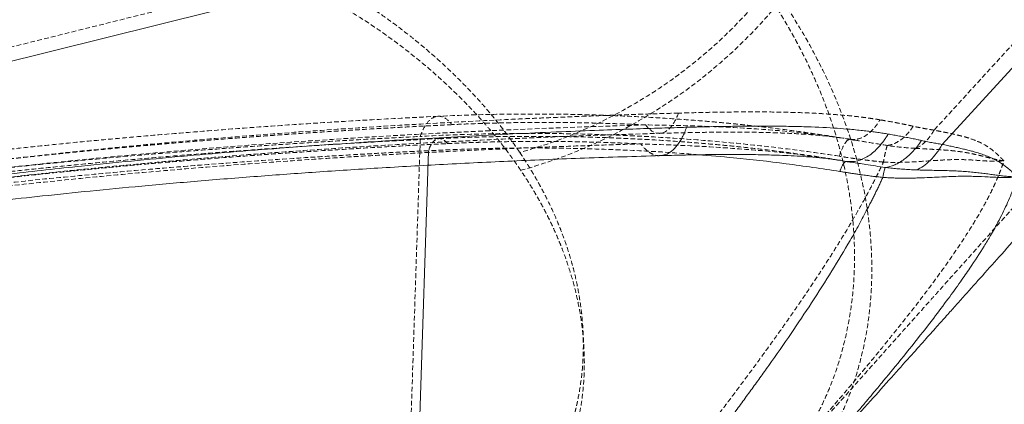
# Model space of a CAD drawing. Header units: millimetres. Extents: x -877 to 859, y -163 to 730.
# Tile 8 of 12: x 227 to 492, y 83 to 187. Entities that reach past the tile are written whole.
import ezdxf

# ---------------------------------------------------------------- set-up
doc = ezdxf.new("R2010")
doc.units = ezdxf.units.MM
doc.linetypes.add('SLD-Continue', pattern=[0])
doc.linetypes.add('SLD-Pointillée', pattern=[1.905, 1.27, -0.635])

msp = doc.modelspace()

# ---------------------------------------------------------------- linework, layer by layer
at = {"color": 7, "linetype": 'SLD-Pointillée', "lineweight": 0}
for p, q in [((-612.9, -29.39), (847.61, 334.21)), ((623.12, 320.91), (472.96, 156.86)), ((331.87, 63.82), (334.87, 155.17)), ((451.77, 154.17), (450.42, 154.4))]:
    msp.add_line(p, q, dxfattribs=at)
at = {"color": 7, "linetype": 'SLD-Continue', "lineweight": 15}
for p, q in [((-610.7, -32.65), (849.81, 330.95)), ((449.41, 148.48), (447.76, 148.72)), ((450.82, 148.25), (449.41, 148.48))]:
    msp.add_line(p, q, dxfattribs=at)
at = {"color": 8, "linetype": 'SLD-Continue', "lineweight": 15}
for p, q in [((625.31, 317.09), (475.16, 153.04)), ((334.06, 60), (337.07, 151.34))]:
    msp.add_line(p, q, dxfattribs=at)
at = {"color": 7, "linetype": 'SLD-Pointillée', "lineweight": 0}
for points, knots in [([(432.69, 67.19), (434.4, 69.1), (438.5, 73.69), (444.73, 80.66), (451.14, 87.83), (456.8, 94.17), (461.64, 99.59), (465.7, 104.13), (469, 107.82), (471.76, 110.91), (474.25, 113.69), (477.45, 117.27), (481.6, 121.91), (486.81, 127.74), (492.45, 134.05), (498.52, 140.83), (509.13, 152.69), (524.02, 169.34), (542.98, 190.52), (561.24, 210.92), (578.71, 230.43), (595.29, 248.93), (611.19, 266.68), (622.8, 279.63), (630.32, 288.01), (634.11, 292.24), (638.22, 296.81), (642.84, 301.97), (648.07, 307.8), (653.91, 314.3), (660.6, 321.75), (668.18, 330.21), (676.71, 339.7), (685.98, 350.02), (694.95, 360), (700.83, 366.54), (703.37, 369.37)], [0, 0, 0, 0, 0.019011, 0.045481, 0.069196, 0.090159, 0.108372, 0.123027, 0.13524, 0.145011, 0.153683, 0.162859, 0.180505, 0.199768, 0.220646, 0.24314, 0.267075, 0.338323, 0.40842, 0.477222, 0.540748, 0.602009, 0.66085, 0.716934, 0.730599, 0.744112, 0.758959, 0.776035, 0.795342, 0.816884, 0.840662, 0.869403, 0.900859, 0.935033, 0.971934, 1, 1, 1, 1]), ([(265.99, 215.14), (266.33, 215.05), (267.01, 214.86), (268.03, 214.58), (269.05, 214.29), (270.06, 213.99), (271.07, 213.69), (272.07, 213.39), (273.07, 213.07), (274.07, 212.76), (275.06, 212.44), (276.05, 212.11), (277.03, 211.78), (278.01, 211.45), (278.98, 211.11), (279.95, 210.77), (280.91, 210.42), (281.86, 210.07), (282.81, 209.72), (283.76, 209.36), (284.7, 209), (285.64, 208.63), (286.57, 208.26), (287.49, 207.89), (288.41, 207.51), (289.33, 207.13), (290.24, 206.75), (291.15, 206.37), (292.05, 205.98), (292.95, 205.58), (293.84, 205.19), (294.73, 204.79), (295.61, 204.38), (296.49, 203.98), (297.36, 203.57), (298.23, 203.15), (299.1, 202.74), (299.96, 202.32), (300.82, 201.89), (301.67, 201.47), (302.52, 201.04), (303.36, 200.61), (304.2, 200.17), (305.04, 199.73), (305.87, 199.29), (306.7, 198.85), (307.52, 198.4), (308.34, 197.95), (309.15, 197.49), (309.96, 197.04), (310.77, 196.58), (311.57, 196.11), (312.37, 195.65), (313.16, 195.18), (313.95, 194.71), (314.73, 194.23), (315.51, 193.75), (316.29, 193.27), (317.07, 192.79), (317.83, 192.3), (318.6, 191.81), (319.36, 191.32), (320.11, 190.82), (320.86, 190.33), (321.61, 189.83), (322.35, 189.33), (323.08, 188.82), (324.35, 187.94), (326.57, 186.38), (329.49, 184.21), (332.48, 181.88), (336.08, 178.95), (340.36, 175.23), (344.13, 171.64), (347.24, 168.51), (349.6, 166.02), (352.01, 163.32), (353.75, 161.28), (355.01, 159.74), (356.01, 158.5), (356.99, 157.25), (357.95, 155.99), (358.89, 154.73), (359.81, 153.45), (360.71, 152.17), (361.29, 151.32), (361.59, 150.89)], [0, 0, 0, 0, 0.007623, 0.015247, 0.022874, 0.030504, 0.038137, 0.045774, 0.053414, 0.061062, 0.068715, 0.076369, 0.084022, 0.091668, 0.099307, 0.106938, 0.114562, 0.12218, 0.129791, 0.137397, 0.144998, 0.152593, 0.160185, 0.167772, 0.175356, 0.182936, 0.190513, 0.198088, 0.20566, 0.213231, 0.220799, 0.228366, 0.235932, 0.243498, 0.251062, 0.258627, 0.266191, 0.273756, 0.281321, 0.288887, 0.296454, 0.304022, 0.311591, 0.319163, 0.326736, 0.334312, 0.34189, 0.349471, 0.357054, 0.364641, 0.372231, 0.379825, 0.387423, 0.395025, 0.40263, 0.410241, 0.417856, 0.425476, 0.433101, 0.440731, 0.448365, 0.456001, 0.463635, 0.471262, 0.478881, 0.486494, 0.494101, 0.501701, 0.526192, 0.564195, 0.596704, 0.626431, 0.688517, 0.750551, 0.770668, 0.812628, 0.847807, 0.874835, 0.890418, 0.906016, 0.921631, 0.937263, 0.952914, 0.968587, 0.984282, 1, 1, 1, 1]), ([(361.85, 146.08), (361.66, 146.35), (361.29, 146.9), (360.72, 147.72), (360.15, 148.54), (359.56, 149.35), (358.97, 150.17), (358.37, 150.98), (357.76, 151.78), (357.14, 152.59), (356.51, 153.39), (355.5, 154.67), (354.07, 156.4), (351.78, 159.09), (348.93, 162.22), (344.88, 166.39), (339.95, 171.04), (332.96, 177.02), (325.6, 182.56), (317.95, 187.65), (311.47, 191.58), (304.72, 195.29), (298.81, 198.23), (293.95, 200.46), (290.2, 202.08), (286.43, 203.63), (283.21, 204.87), (280.58, 205.83), (278.54, 206.55), (276.5, 207.24), (274.45, 207.91), (272.41, 208.56), (270.36, 209.17), (268.31, 209.77), (266.93, 210.15), (266.25, 210.33)], [0, 0, 0, 0, 0.0100308, 0.0200588, 0.0300846, 0.0401083, 0.0501305, 0.0601514, 0.0701715, 0.080191, 0.0902104, 0.1002301, 0.1281221, 0.1559922, 0.2026152, 0.2494604, 0.3201418, 0.3902315, 0.4982987, 0.5615242, 0.6239687, 0.6868634, 0.7489293, 0.78075, 0.8121892, 0.8432681, 0.8740085, 0.8902215, 0.9062943, 0.9222306, 0.9380341, 0.9537088, 0.9692586, 0.9846876, 1, 1, 1, 1]), ([(427.73, 194.22), (423.62, 189.11), (419.02, 184.25), (414.03, 179.74), (409.03, 175.23), (403.65, 171.08), (397.98, 167.37), (392.31, 163.65), (386.37, 160.38), (380.26, 157.62), (374.15, 154.85), (367.88, 152.59), (361.59, 150.89)], [0, 0, 0, 0, 0.25, 0.25, 0.25, 0.5, 0.5, 0.5, 0.75, 0.75, 0.75, 1, 1, 1, 1]), ([(427.73, 194.22), (427.97, 193.87), (428.44, 193.17), (429.14, 192.11), (429.83, 191.04), (430.51, 189.97), (431.18, 188.9), (431.84, 187.83), (432.49, 186.75), (433.13, 185.67), (433.77, 184.58), (434.39, 183.49), (435.01, 182.4), (435.61, 181.31), (436.2, 180.21), (436.79, 179.11), (437.9, 176.97), (439.46, 173.81), (441.34, 169.66), (443.04, 165.57), (445.14, 160.02), (447.35, 153.12), (449.42, 144.65), (450.82, 136.32), (451.57, 127.84), (451.64, 119.57), (451.01, 111.18), (449.68, 103.1), (447.98, 96.42), (446.31, 91.33), (444.83, 87.47), (443.18, 83.71), (441.31, 79.99), (439.27, 76.4), (437.47, 73.6), (436.06, 71.57), (435.06, 70.21), (434.05, 68.9), (433.04, 67.64), (432.34, 66.82), (432, 66.42)], [0, 0, 0, 0, 0.008244, 0.016502, 0.024773, 0.033057, 0.041355, 0.049665, 0.057988, 0.066324, 0.074672, 0.083033, 0.091405, 0.099791, 0.108188, 0.116597, 0.125017, 0.157084, 0.188481, 0.219207, 0.249263, 0.313305, 0.373643, 0.438217, 0.49897, 0.563081, 0.623926, 0.689387, 0.748846, 0.78065, 0.81163, 0.843265, 0.874431, 0.906798, 0.937154, 0.950239, 0.963064, 0.975631, 0.987943, 1, 1, 1, 1]), ([(361.85, 146.08), (368.53, 147.89), (375.17, 150.28), (388.12, 156.14), (394.42, 159.61), (406.44, 167.48), (412.14, 171.88), (420.08, 179.05), (422.62, 181.53), (426.26, 185.38), (427.44, 186.68), (429.17, 188.66), (430.03, 189.66), (431, 190.83), (431.48, 191.42), (431.72, 191.72), (431.84, 191.87), (431.89, 191.93), (431.93, 191.97), (431.95, 192), (431.96, 192.02)], [0, 0, 0, 0, 0.25, 0.25, 0.5, 0.5, 0.75, 0.75, 0.875, 0.875, 0.9375, 0.9375, 0.96875, 0.984375, 0.992188, 0.996094, 0.998047, 0.999023, 0.999023, 1, 1, 1, 1]), ([(436.49, 62.44), (437.69, 63.83), (438.8, 65.22), (440.86, 68.01), (441.82, 69.41), (443.62, 72.21), (444.45, 73.62), (446.01, 76.43), (446.74, 77.84), (448.1, 80.67), (448.73, 82.09), (449.9, 84.94), (450.44, 86.37), (451.94, 90.62), (452.76, 93.43), (454.14, 99.01), (454.68, 101.79), (455.53, 107.33), (455.82, 110.1), (456.19, 115.62), (456.25, 118.38), (456.17, 123.89), (456.01, 126.64), (455.63, 130.76), (455.47, 132.13), (455.11, 134.86), (454.91, 136.22), (454.22, 140.27), (453.67, 142.96), (451.73, 150.95), (450.08, 156.2), (446.1, 166.58), (443.76, 171.72), (438.39, 181.92), (435.36, 186.98), (431.96, 192.02)], [0, 0, 0, 0, 0.03125, 0.03125, 0.0625, 0.0625, 0.09375, 0.09375, 0.125, 0.125, 0.15625, 0.15625, 0.1875, 0.1875, 0.25, 0.25, 0.3125, 0.3125, 0.375, 0.375, 0.4375, 0.4375, 0.5, 0.5, 0.53125, 0.53125, 0.5625, 0.5625, 0.625, 0.625, 0.75, 0.75, 0.875, 0.875, 1, 1, 1, 1]), ([(404.24, 161.44), (402.71, 161.4), (399.65, 161.31), (395.07, 161.17), (390.52, 161.01), (385.99, 160.86), (381.47, 160.69), (376.98, 160.52), (372.51, 160.34), (368.06, 160.15), (363.64, 159.96), (353.09, 159.48), (336.55, 158.63), (313.8, 157.23), (291.15, 155.58), (268.26, 153.66), (245.44, 151.47), (214.78, 148.14), (184.07, 144.2), (153.11, 139.55), (133.72, 136.35), (118.1, 133.63), (105.48, 131.34), (91.82, 128.77), (79.43, 126.35), (69.16, 124.29), (61.07, 122.64), (52.89, 120.94), (44.62, 119.19), (39.07, 117.99), (36.28, 117.39)], [0, 0, 0, 0, 0.012802, 0.025538, 0.038207, 0.050809, 0.063344, 0.075812, 0.088214, 0.100549, 0.112818, 0.12502, 0.188193, 0.249934, 0.312991, 0.374806, 0.437809, 0.499731, 0.624826, 0.68696, 0.749894, 0.781071, 0.812645, 0.851362, 0.890767, 0.912114, 0.93371, 0.955557, 0.977653, 1, 1, 1, 1]), ([(404.24, 161.44), (403.75, 160.06), (403.14, 158.89), (402.45, 157.99), (401.76, 157.1), (400.99, 156.49), (400.19, 156.2), (399.39, 155.91), (398.55, 155.94), (397.74, 156.29), (396.93, 156.64), (396.14, 157.31), (395.43, 158.26)], [0, 0, 0, 0, 0.25, 0.25, 0.25, 0.5, 0.5, 0.5, 0.75, 0.75, 0.75, 1, 1, 1, 1]), ([(458.42, 159.63), (458.16, 159.68), (457.62, 159.77), (456.8, 159.89), (455.97, 160.02), (455.13, 160.14), (454.27, 160.25), (453.41, 160.36), (451.87, 160.55), (449.62, 160.78), (446.63, 161.04), (443.54, 161.25), (439.96, 161.45), (435.77, 161.61), (430.63, 161.73), (424.84, 161.78), (419.2, 161.75), (413.99, 161.68), (409.24, 161.58), (405.95, 161.49), (404.24, 161.44)], [0, 0, 0, 0, 0.015775, 0.031743, 0.047904, 0.064259, 0.08081, 0.097557, 0.114501, 0.16907, 0.226417, 0.283507, 0.342801, 0.426057, 0.515333, 0.625606, 0.742879, 0.822192, 0.907898, 1, 1, 1, 1]), ([(339.63, 160.59), (334.36, 160.32), (324.12, 159.8), (309.2, 158.91), (295.18, 157.98), (282.06, 157.02), (269.86, 156.05), (258.57, 155.09), (248.45, 154.17), (239.46, 153.3), (231.54, 152.5), (224.41, 151.75), (218.02, 151.06), (211.96, 150.38), (205.48, 149.63), (198.02, 148.73), (189.42, 147.66), (179.87, 146.42), (169.35, 144.98), (157.86, 143.34), (145.39, 141.46), (131.45, 139.24), (115.96, 136.64), (98.86, 133.6), (80.58, 130.18), (61.13, 126.37), (47.76, 123.59), (40.88, 122.16)], [0, 0, 0, 0, 0.053975, 0.104773, 0.152397, 0.196852, 0.238142, 0.276267, 0.311231, 0.340505, 0.367124, 0.391088, 0.412396, 0.431419, 0.45206, 0.477616, 0.506346, 0.538252, 0.573339, 0.611612, 0.65308, 0.697745, 0.750559, 0.807207, 0.867661, 0.931924, 1, 1, 1, 1]), ([(334.87, 155.17), (335.32, 156.55), (335.89, 157.72), (336.55, 158.61), (337.2, 159.5), (337.93, 160.11), (338.71, 160.4), (339.48, 160.69), (340.29, 160.66), (341.08, 160.31), (341.87, 159.96), (342.65, 159.29), (343.36, 158.34)], [0, 0, 0, 0, 0.25, 0.25, 0.25, 0.5, 0.5, 0.5, 0.75, 0.75, 0.75, 1, 1, 1, 1]), ([(450.42, 154.4), (447.71, 154.84), (442.6, 155.68), (435.43, 156.68), (429.19, 157.47), (424.17, 158.04), (420.13, 158.47), (416.58, 158.81), (412.72, 159.16), (407.69, 159.58), (401.33, 160.03), (393.52, 160.49), (384.66, 160.87), (374.78, 161.14), (363.9, 161.23), (352.03, 161.1), (343.88, 160.77), (339.63, 160.59)], [0, 0, 0, 0, 0.071196, 0.134153, 0.189063, 0.236045, 0.267438, 0.296436, 0.33064, 0.370591, 0.43106, 0.501266, 0.581279, 0.671197, 0.77095, 0.88047, 1, 1, 1, 1]), ([(395.43, 158.26), (394.81, 158.29), (393.56, 158.35), (391.7, 158.43), (389.83, 158.51), (387.96, 158.58), (386.09, 158.64), (384.21, 158.7), (382.34, 158.75), (380.46, 158.8), (378.58, 158.83), (376.69, 158.87), (374.81, 158.89), (372.92, 158.91), (371.03, 158.92), (368.5, 158.93), (365.35, 158.93), (361.59, 158.9), (357.87, 158.84), (354.19, 158.75), (350.55, 158.64), (346.94, 158.51), (344.55, 158.4), (343.36, 158.34)], [0, 0, 0, 0, 0.035089, 0.070268, 0.105538, 0.1409, 0.176354, 0.211902, 0.247543, 0.283279, 0.319111, 0.355038, 0.391062, 0.427184, 0.463404, 0.499723, 0.572609, 0.645012, 0.716937, 0.788391, 0.859382, 0.929916, 1, 1, 1, 1]), ([(450.42, 154.4), (451.1, 154.28), (451.8, 154.31), (452.5, 154.49), (453.21, 154.66), (453.92, 154.98), (454.61, 155.44), (455.31, 155.89), (455.99, 156.48), (456.63, 157.18), (457.27, 157.89), (457.87, 158.71), (458.42, 159.63)], [0, 0, 0, 0, 0.25, 0.25, 0.25, 0.5, 0.5, 0.5, 0.75, 0.75, 0.75, 1, 1, 1, 1]), ([(467.35, 157.9), (467.07, 157.97), (466.5, 158.09), (465.63, 158.28), (464.75, 158.46), (463.84, 158.65), (462.51, 158.9), (460.71, 159.24), (459.2, 159.5), (458.42, 159.63)], [0, 0, 0, 0, 0.096622, 0.194929, 0.294926, 0.396618, 0.500008, 0.74108, 1, 1, 1, 1]), ([(395.43, 158.26), (365.63, 157.4), (335.71, 156.04), (305.64, 154.02), (275.56, 152), (245.32, 149.32), (214.88, 145.8), (207.27, 144.93), (199.64, 143.99), (192, 143.01), (184.37, 142.02), (176.71, 140.98), (169.05, 139.88), (161.39, 138.78), (153.73, 137.63), (146.07, 136.42), (138.41, 135.21), (130.73, 133.95), (123.05, 132.63), (92.34, 127.36), (61.52, 121.26), (30.62, 114.56)], [0.7239906, 0.7239906, 0.7239906, 0.7239906, 0.8249634, 0.8249634, 0.8249634, 0.9259362, 0.9259362, 0.9259362, 0.9511794, 0.9511794, 0.9511794, 0.9764226, 0.9764226, 0.9764226, 1.0016658, 1.0016658, 1.0016658, 1.026909, 1.026909, 1.026909, 1.1278819, 1.1278819, 1.1278819, 1.1278819]), ([(343.36, 158.34), (342.06, 158.28), (339.47, 158.15), (335.58, 157.95), (331.7, 157.74), (327.84, 157.53), (323.98, 157.31), (320.13, 157.09), (316.29, 156.85), (312.47, 156.62), (308.65, 156.37), (304.84, 156.12), (301.05, 155.87), (297.26, 155.6), (293.48, 155.33), (289.71, 155.06), (285.96, 154.78), (282.21, 154.49), (278.47, 154.2), (274.74, 153.9), (271.03, 153.59), (267.32, 153.28), (263.62, 152.96), (259.93, 152.63), (256.26, 152.3), (252.59, 151.96), (248.93, 151.62), (245.28, 151.27), (241.65, 150.91), (238.02, 150.54), (234.4, 150.17), (230.79, 149.8), (227.19, 149.42), (223.61, 149.03), (220.03, 148.63), (216.46, 148.23), (212.9, 147.82), (209.36, 147.41), (205.82, 146.99), (202.29, 146.57), (198.77, 146.13), (190.21, 145.06), (176.58, 143.27), (157.82, 140.58), (138.98, 137.66), (123.96, 135.15), (112.78, 133.2), (105.47, 131.89), (98.07, 130.54), (90.61, 129.15), (83.07, 127.72), (75.45, 126.24), (67.76, 124.72), (59.99, 123.15), (52.14, 121.54), (46.88, 120.44), (44.24, 119.89)], [0, 0, 0, 0, 0.013292, 0.026542, 0.03975, 0.052918, 0.066043, 0.079128, 0.092171, 0.105173, 0.118134, 0.131054, 0.143932, 0.15677, 0.169566, 0.182322, 0.195037, 0.207711, 0.220344, 0.232936, 0.245488, 0.258, 0.270471, 0.282901, 0.295291, 0.307641, 0.319951, 0.33222, 0.34445, 0.35664, 0.368789, 0.380899, 0.392969, 0.405, 0.416991, 0.428942, 0.440854, 0.452727, 0.46456, 0.476354, 0.488109, 0.499825, 0.562085, 0.624483, 0.687033, 0.749762, 0.773729, 0.797926, 0.822354, 0.847015, 0.871913, 0.897047, 0.922421, 0.948036, 0.973895, 1, 1, 1, 1]), ([(450.42, 154.4), (448.27, 154.76), (446.08, 155.09), (443.87, 155.38), (441.67, 155.68), (439.43, 155.94), (437.18, 156.17), (432.67, 156.64), (428.1, 157), (423.48, 157.29), (418.86, 157.58), (414.2, 157.8), (409.52, 157.95), (404.84, 158.11), (400.14, 158.21), (395.43, 158.26)], [0, 0, 0, 0, 0.00780308, 0.00780308, 0.00780308, 0.01560616, 0.01560616, 0.01560616, 0.03121231, 0.03121231, 0.03121231, 0.04681847, 0.04681847, 0.04681847, 0.06242462, 0.06242462, 0.06242462, 0.06242462]), ([(399.18, 156.01), (401.26, 156.06), (405.17, 156.17), (410.7, 156.27), (415.5, 156.32), (419.57, 156.33), (422.93, 156.31), (425.68, 156.27), (428.46, 156.21), (431.61, 156.11), (435.35, 155.95), (439.63, 155.68), (444.11, 155.29), (447.14, 154.89), (448.78, 154.67)], [0, 0, 0, 0, 0.122855, 0.231225, 0.325222, 0.404971, 0.470611, 0.522282, 0.566669, 0.633857, 0.707004, 0.78745, 0.884887, 1, 1, 1, 1]), ([(467.35, 157.9), (466.86, 157.16), (466.33, 156.48), (465.78, 155.87), (465.22, 155.27), (464.64, 154.74), (464.04, 154.3), (463.45, 153.85), (462.84, 153.5), (462.23, 153.24), (461.61, 152.98), (461, 152.81), (460.39, 152.74)], [0, 0, 0, 0, 0.25, 0.25, 0.25, 0.5, 0.5, 0.5, 0.75, 0.75, 0.75, 1, 1, 1, 1]), ([(472.96, 156.86), (472.71, 156.9), (472.2, 156.98), (471.45, 157.1), (470.69, 157.23), (469.94, 157.37), (469.13, 157.53), (468.27, 157.7), (467.66, 157.84), (467.35, 157.9)], [0, 0, 0, 0, 0.13292, 0.266025, 0.399327, 0.532837, 0.666568, 0.834661, 1, 1, 1, 1]), ([(472.96, 156.86), (472.27, 155.66), (471.48, 154.62), (470.64, 153.78), (469.8, 152.95), (468.91, 152.34), (468.01, 151.96)], [0, 0, 0, 0, 0.5, 0.5, 0.5, 1, 1, 1, 1]), ([(491.73, 148.61), (491.65, 148.69), (491.45, 148.89), (491.13, 149.21), (490.79, 149.54), (490.34, 149.99), (489.79, 150.51), (488.81, 151.39), (487.42, 152.45), (485.33, 153.62), (483.2, 154.44), (481.29, 155.03), (479.78, 155.42), (478.17, 155.8), (476.72, 156.11), (475.39, 156.38), (474.22, 156.61), (473.39, 156.78), (472.96, 156.86)], [0, 0, 0, 0, 0.025766, 0.062525, 0.098912, 0.125317, 0.193388, 0.250814, 0.375384, 0.499651, 0.624828, 0.68687, 0.75012, 0.810272, 0.874796, 0.913103, 0.954834, 1, 1, 1, 1]), ([(33.96, 112.29), (40.64, 113.72), (53.62, 116.5), (72.47, 120.34), (90.14, 123.79), (106.61, 126.87), (121.89, 129.59), (135.98, 131.99), (148.09, 133.95), (158.36, 135.54), (166.96, 136.82), (174.83, 137.96), (181.98, 138.95), (188.49, 139.84), (194.8, 140.67), (202.1, 141.6), (210.93, 142.68), (221.45, 143.91), (233.11, 145.2), (245.9, 146.52), (259.82, 147.86), (274.86, 149.19), (290.52, 150.45), (306.74, 151.62), (323.46, 152.7), (341.09, 153.69), (359.65, 154.59), (379.13, 155.39), (392.39, 155.8), (399.18, 156.01)], [0, 0, 0, 0, 0.053914, 0.104654, 0.152228, 0.196644, 0.237906, 0.276019, 0.310981, 0.336243, 0.359568, 0.380951, 0.400389, 0.417873, 0.434116, 0.452008, 0.477603, 0.506361, 0.538282, 0.573366, 0.611616, 0.653035, 0.697629, 0.741301, 0.787652, 0.836689, 0.888421, 0.942855, 1, 1, 1, 1]), ([(38.47, 117.04), (39.78, 117.31), (42.4, 117.86), (46.31, 118.67), (50.19, 119.48), (54.06, 120.26), (57.91, 121.04), (61.73, 121.81), (65.54, 122.57), (69.33, 123.31), (73.09, 124.05), (82.2, 125.81), (96.5, 128.49), (121.65, 132.93), (152.2, 137.82), (182.27, 141.95), (206.37, 144.85), (224.69, 146.86), (243.22, 148.71), (258.27, 150.05), (269.79, 150.99), (277.73, 151.61), (285.72, 152.21), (293.77, 152.77), (301.88, 153.31), (310.05, 153.81), (318.27, 154.29), (326.56, 154.75), (332.09, 155.03), (334.87, 155.17)], [0, 0, 0, 0, 0.013063, 0.02606, 0.03899, 0.051854, 0.064652, 0.077384, 0.09005, 0.10265, 0.115184, 0.127652, 0.193712, 0.258158, 0.379427, 0.500394, 0.561419, 0.623362, 0.686236, 0.75005, 0.776907, 0.80399, 0.831302, 0.858843, 0.886613, 0.914613, 0.942844, 0.971306, 1, 1, 1, 1]), ([(339.92, 154.6), (334.66, 154.33), (324.46, 153.81), (309.57, 152.92), (295.59, 151.99), (282.52, 151.04), (270.35, 150.07), (259.1, 149.11), (249.01, 148.19), (240.04, 147.33), (232.16, 146.53), (225.05, 145.79), (218.68, 145.1), (212.64, 144.42), (206.18, 143.67), (198.74, 142.78), (190.18, 141.71), (180.66, 140.47), (170.18, 139.04), (158.73, 137.4), (146.31, 135.53), (132.41, 133.32), (116.97, 130.72), (99.93, 127.7), (81.7, 124.29), (62.31, 120.49), (48.97, 117.72), (42.11, 116.29)], [0, 0, 0, 0, 0.054005, 0.104825, 0.152467, 0.196934, 0.238232, 0.276362, 0.311328, 0.340602, 0.367219, 0.39118, 0.412485, 0.431504, 0.45214, 0.477689, 0.506409, 0.538303, 0.573375, 0.611631, 0.653078, 0.697721, 0.75052, 0.807161, 0.867617, 0.931895, 1, 1, 1, 1]), ([(447.44, 149.86), (442.45, 150.64), (437.52, 151.32), (432.65, 151.92), (427.77, 152.52), (422.95, 153.04), (418.16, 153.49), (413.37, 153.94), (408.62, 154.32), (403.9, 154.64), (399.18, 154.97), (394.49, 155.23), (389.82, 155.43), (385.15, 155.63), (380.51, 155.78), (375.88, 155.87), (373.57, 155.91), (371.26, 155.95), (368.95, 155.96), (366.65, 155.98), (364.36, 155.99), (362.07, 155.98), (357.49, 155.96), (352.94, 155.88), (348.4, 155.75), (343.87, 155.62), (339.36, 155.42), (334.87, 155.17)], [0.0110806, 0.0110806, 0.0110806, 0.0110806, 0.0253967, 0.0253967, 0.0253967, 0.0397128, 0.0397128, 0.0397128, 0.0540289, 0.0540289, 0.0540289, 0.068345, 0.068345, 0.068345, 0.0826611, 0.0826611, 0.0826611, 0.0898192, 0.0898192, 0.0898192, 0.0969773, 0.0969773, 0.0969773, 0.1112934, 0.1112934, 0.1112934, 0.1256095, 0.1256095, 0.1256095, 0.1256095]), ([(342.16, 153.25), (341.74, 153.81), (341.26, 154.22), (340.32, 154.64), (339.83, 154.66), (338.91, 154.31), (338.46, 153.94), (337.68, 152.88), (337.34, 152.17), (337.07, 151.34)], [0, 0, 0, 0, 0.25, 0.25, 0.5, 0.5, 0.75, 0.75, 1, 1, 1, 1]), ([(449.42, 148.48), (446.74, 148.92), (441.7, 149.75), (434.63, 150.74), (428.48, 151.51), (423.51, 152.08), (419.53, 152.5), (416.02, 152.84), (412.2, 153.18), (407.23, 153.59), (400.94, 154.05), (393.22, 154.5), (384.46, 154.88), (374.68, 155.14), (363.91, 155.23), (352.18, 155.11), (344.12, 154.77), (339.92, 154.6)], [0, 0, 0, 0, 0.070948, 0.133753, 0.188573, 0.235502, 0.266873, 0.295858, 0.330054, 0.370009, 0.430506, 0.500767, 0.580863, 0.670894, 0.770779, 0.88042, 1, 1, 1, 1]), ([(342.16, 153.25), (342.77, 153.28), (343.98, 153.34), (345.79, 153.42), (347.62, 153.49), (349.44, 153.55), (351.27, 153.61), (353.1, 153.66), (355, 153.71), (357.76, 153.76), (361.14, 153.81), (364.78, 153.84), (368.02, 153.84), (371.12, 153.82), (374.39, 153.79), (377.66, 153.73), (380.94, 153.66), (384.22, 153.57), (387.51, 153.45), (390.8, 153.32), (393, 153.22), (394.1, 153.16)], [0, 0, 0, 0, 0.035756, 0.071503, 0.107242, 0.142975, 0.178703, 0.214425, 0.250144, 0.289604, 0.375173, 0.446781, 0.500222, 0.56278, 0.625351, 0.687927, 0.750466, 0.812936, 0.875346, 0.937699, 1, 1, 1, 1]), ([(449.76, 154.18), (449.43, 153.92), (449.08, 153.45), (448.71, 152.8), (448.29, 152.05), (447.86, 151.05), (447.44, 149.86)], [0, 0, 0, 0, 0.2194817, 0.2194817, 0.2194817, 0.4694817, 0.4694817, 0.4694817, 0.4694817]), ([(450.42, 154.4), (450.26, 154.43), (450.08, 154.38), (449.9, 154.27), (449.85, 154.24), (449.81, 154.21), (449.76, 154.18)], [0.4694817, 0.4694817, 0.4694817, 0.4694817, 0.5954572, 0.5954572, 0.5954572, 0.6259756, 0.6259756, 0.6259756, 0.6259756]), ([(451.81, 154.16), (451.48, 154.2), (450.81, 154.27), (450.12, 154.21), (449.76, 154.18)], [0, 0, 0, 0, 0.493173, 1, 1, 1, 1]), ([(460.39, 152.74), (458.73, 153.01), (455.83, 153.48), (452.98, 153.97), (451.77, 154.17)], [0, 0, 0, 0, 0.575413, 1, 1, 1, 1]), ([(30.55, 109.61), (32.04, 109.93), (35.01, 110.57), (39.45, 111.52), (43.86, 112.46), (48.25, 113.38), (52.61, 114.29), (56.95, 115.18), (61.26, 116.06), (65.54, 116.93), (69.81, 117.79), (74.04, 118.63), (78.26, 119.45), (82.44, 120.27), (86.61, 121.07), (90.75, 121.85), (94.86, 122.63), (98.95, 123.39), (103.02, 124.14), (107.06, 124.87), (111.08, 125.59), (115.07, 126.3), (119.04, 126.99), (129.4, 128.78), (146.04, 131.52), (168.91, 134.96), (191.72, 138.06), (214.28, 140.81), (236.75, 143.25), (259.15, 145.41), (281.9, 147.33), (299.77, 148.62), (312.66, 149.47), (320.51, 149.95), (328.42, 150.41), (336.41, 150.84), (344.45, 151.25), (352.56, 151.63), (360.74, 151.99), (368.99, 152.32), (377.3, 152.63), (385.68, 152.91), (391.28, 153.08), (394.1, 153.16)], [0, 0, 0, 0, 0.012057, 0.024048, 0.035971, 0.047828, 0.059619, 0.071345, 0.083005, 0.0946, 0.10613, 0.117596, 0.128998, 0.140335, 0.151609, 0.16282, 0.173968, 0.185053, 0.196076, 0.207036, 0.217935, 0.228772, 0.239547, 0.250261, 0.313142, 0.375275, 0.437287, 0.500253, 0.560894, 0.622715, 0.685733, 0.749958, 0.77163, 0.793513, 0.815606, 0.83791, 0.860427, 0.883155, 0.906097, 0.929252, 0.952621, 0.976203, 1, 1, 1, 1]), ([(337.07, 151.34), (335.76, 151.28), (333.01, 151.14), (328.66, 150.92), (323.89, 150.66), (318.69, 150.37), (313.06, 150.04), (307, 149.67), (295.53, 148.93), (281.18, 147.91), (263.79, 146.51), (246.66, 145), (227.11, 143.08), (207.74, 140.94), (188.35, 138.58), (169.18, 136.04), (152.76, 133.64), (138.54, 131.44), (128.63, 129.84), (116.62, 127.82), (106.9, 126.12), (97.38, 124.4), (89.57, 122.95), (81.66, 121.46), (73.66, 119.91), (65.55, 118.32), (57.35, 116.67), (49.04, 114.97), (43.47, 113.8), (40.67, 113.22)], [0, 0, 0, 0, 0.013495, 0.028447, 0.044856, 0.06272, 0.082039, 0.102812, 0.125038, 0.199974, 0.249948, 0.303006, 0.374779, 0.448871, 0.499602, 0.570962, 0.64237, 0.664927, 0.713843, 0.741843, 0.785384, 0.811107, 0.837144, 0.863495, 0.890162, 0.917146, 0.944446, 0.972064, 1, 1, 1, 1]), ([(44.13, 114.93), (45.55, 115.22), (48.34, 115.81), (52.47, 116.67), (56.48, 117.49), (60.36, 118.28), (64.12, 119.04), (67.76, 119.77), (71.27, 120.47), (74.66, 121.14), (77.93, 121.78), (81.08, 122.39), (84.1, 122.97), (87, 123.52), (89.78, 124.05), (92.44, 124.55), (94.97, 125.02), (97.38, 125.47), (99.67, 125.89), (101.83, 126.29), (103.87, 126.66), (105.79, 127), (107.59, 127.33), (109.27, 127.63), (110.82, 127.9), (112.25, 128.16), (113.56, 128.39), (114.75, 128.59), (115.81, 128.78), (116.76, 128.94), (117.58, 129.09), (118.27, 129.21), (118.85, 129.31), (119.3, 129.39), (125.84, 130.51), (138.48, 132.62), (152.77, 134.85), (165.25, 136.69), (175.02, 138.07), (185.67, 139.5), (194.65, 140.66), (202.86, 141.67), (211.13, 142.65), (219.4, 143.59), (227.65, 144.49), (235.89, 145.35), (244.13, 146.17), (252.35, 146.95), (260.56, 147.7), (268.76, 148.4), (276.95, 149.08), (285.14, 149.71), (293.31, 150.32), (301.47, 150.88), (309.63, 151.42), (317.77, 151.93), (325.91, 152.4), (334.04, 152.84), (339.45, 153.11), (342.16, 153.25)], [0, 0, 0, 0, 0.014059, 0.027714, 0.040965, 0.053811, 0.066252, 0.078289, 0.089922, 0.10115, 0.111974, 0.122393, 0.132407, 0.142017, 0.151222, 0.160023, 0.168419, 0.17641, 0.183996, 0.191177, 0.197953, 0.204325, 0.210291, 0.215852, 0.221008, 0.225759, 0.230104, 0.234044, 0.237579, 0.240708, 0.243432, 0.245751, 0.247664, 0.249171, 0.250273, 0.312775, 0.375241, 0.393132, 0.437661, 0.473098, 0.500064, 0.527853, 0.555635, 0.583412, 0.611184, 0.638952, 0.666718, 0.694483, 0.722248, 0.750013, 0.777778, 0.805545, 0.833314, 0.861086, 0.88886, 0.916639, 0.944421, 0.972208, 1, 1, 1, 1]), ([(409.55, 150.24), (408.05, 150.37), (401.88, 150.91), (389.64, 151.57), (372.87, 152.1), (354.8, 152.1), (342.98, 151.6), (337.07, 151.34)], [0, 0, 0, 0, 0.060562, 0.248083, 0.498442, 0.749067, 1, 1, 1, 1]), ([(361.59, 150.89), (361.78, 150.6), (362.17, 150.02), (362.73, 149.16), (363.29, 148.3), (363.84, 147.43), (364.37, 146.56), (364.9, 145.69), (365.42, 144.82), (365.92, 143.94), (366.42, 143.07), (366.91, 142.19), (367.39, 141.32), (368.03, 140.12), (369.09, 138.06), (370.43, 135.25), (371.72, 132.3), (373.16, 128.71), (374.41, 125.17), (375.51, 121.53), (376.48, 117.87), (377.46, 113.32), (378.09, 109.03), (378.47, 105.15), (378.74, 100.81), (378.65, 93.83), (377.95, 88.23), (377.3, 84.9), (377.26, 84.68), (377.21, 84.42), (377.14, 84.1), (377.07, 83.74), (376.98, 83.34), (376.88, 82.88), (376.76, 82.38), (376.63, 81.84), (376.48, 81.24), (376.32, 80.6), (376.14, 79.92), (375.93, 79.18), (375.71, 78.4), (375.46, 77.57), (375.18, 76.7), (374.88, 75.78), (374.54, 74.82), (374.17, 73.8), (373.77, 72.74), (373.33, 71.64), (372.84, 70.49), (372.31, 69.29), (371.74, 68.06), (371.11, 66.78), (370.42, 65.46), (369.68, 64.1), (369.14, 63.18), (368.87, 62.72)], [0, 0, 0, 0, 0.010482, 0.020954, 0.031415, 0.041866, 0.052307, 0.06274, 0.073164, 0.08358, 0.093988, 0.104389, 0.114783, 0.12517, 0.146778, 0.18738, 0.223802, 0.24946, 0.311498, 0.345209, 0.373588, 0.435826, 0.498318, 0.517196, 0.565451, 0.642778, 0.748835, 0.750739, 0.753163, 0.756106, 0.759569, 0.763552, 0.768055, 0.773078, 0.778621, 0.784686, 0.791271, 0.798377, 0.806007, 0.814159, 0.822835, 0.832036, 0.841765, 0.852021, 0.862809, 0.87413, 0.885988, 0.898385, 0.911328, 0.924816, 0.938835, 0.953362, 0.968396, 0.983941, 1, 1, 1, 1]), ([(399.34, 150.05), (399.25, 150.04), (398.59, 149.91), (397.33, 150.34), (395.65, 151.33), (394.62, 152.55), (394.1, 153.16)], [0, 0, 0, 0, 0.052987, 0.368658, 0.684329, 1, 1, 1, 1]), ([(447.76, 148.72), (443.88, 149.3), (435.4, 150.58), (422.21, 151.77), (408.19, 152.7), (398.82, 153.01), (394.1, 153.16)], [0, 0, 0, 0, 0.2162693, 0.4722524, 0.7341708, 1, 1, 1, 1]), ([(460.39, 152.74), (460.33, 152.62), (460.27, 152.45), (460.2, 152.22), (460.12, 151.97), (460.03, 151.65), (459.94, 151.27), (459.85, 150.88), (459.75, 150.44), (459.66, 149.94), (459.56, 149.44), (459.45, 148.88), (459.35, 148.27)], [0.3874236, 0.3874236, 0.3874236, 0.3874236, 0.5277014, 0.5277014, 0.5277014, 0.6851343, 0.6851343, 0.6851343, 0.8425671, 0.8425671, 0.8425671, 1, 1, 1, 1]), ([(468.01, 151.96), (466.77, 152.04), (465.53, 152.13), (464.26, 152.26), (463, 152.38), (461.71, 152.54), (460.39, 152.74)], [0, 0, 0, 0, 0.003485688, 0.003485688, 0.003485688, 0.006971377, 0.006971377, 0.006971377, 0.006971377]), ([(491.73, 148.61), (491.61, 148.62), (491.35, 148.66), (490.93, 148.72), (490.44, 148.81), (489.88, 148.92), (489.24, 149.06), (488.52, 149.23), (487.72, 149.43), (486.82, 149.66), (485.84, 149.91), (484.75, 150.18), (483.55, 150.45), (482.68, 150.63), (482.17, 150.72), (482.07, 150.74), (481.92, 150.77), (481.72, 150.8), (481.48, 150.85), (481.19, 150.9), (480.84, 150.95), (480.44, 151.01), (479.99, 151.08), (479.48, 151.15), (478.91, 151.22), (478.29, 151.29), (477.6, 151.36), (476.84, 151.43), (476.02, 151.5), (475.13, 151.56), (474.16, 151.62), (473.11, 151.68), (471.98, 151.74), (470.75, 151.81), (469.42, 151.88), (468.49, 151.93), (468.01, 151.96)], [0, 0, 0, 0, 0.022213, 0.04831, 0.078216, 0.111923, 0.14938, 0.190509, 0.235132, 0.282973, 0.333677, 0.386898, 0.442276, 0.499667, 0.502037, 0.506368, 0.51265, 0.52087, 0.531014, 0.543068, 0.557022, 0.572868, 0.590607, 0.610253, 0.63183, 0.655222, 0.680374, 0.70732, 0.736122, 0.766874, 0.799688, 0.834692, 0.872039, 0.91191, 0.954492, 1, 1, 1, 1]), ([(415.24, 80.78), (415.69, 81.37), (416.6, 82.57), (417.95, 84.36), (419.3, 86.14), (420.63, 87.93), (421.96, 89.72), (423.28, 91.5), (424.6, 93.28), (425.9, 95.06), (427.2, 96.84), (428.48, 98.62), (429.76, 100.39), (431.03, 102.16), (432.29, 103.93), (433.54, 105.71), (434.77, 107.47), (436, 109.24), (437.21, 111.01), (438.42, 112.78), (440.15, 115.35), (442.39, 118.74), (445.1, 122.93), (447.73, 127.12), (449.7, 130.39), (451.36, 133.2), (452.69, 135.51), (454, 137.85), (455.08, 139.82), (455.95, 141.45), (456.83, 143.15), (457.69, 144.85), (458.54, 146.56), (459.08, 147.7), (459.35, 148.27)], [0, 0, 0, 0, 0.026391, 0.052788, 0.079188, 0.10559, 0.131992, 0.158389, 0.184772, 0.211143, 0.237503, 0.263853, 0.290192, 0.316523, 0.342844, 0.369154, 0.395454, 0.421744, 0.448027, 0.474303, 0.500575, 0.562941, 0.625313, 0.687634, 0.750022, 0.770923, 0.812406, 0.852737, 0.87484, 0.899783, 0.924764, 0.949789, 0.974865, 1, 1, 1, 1]), ([(443.82, 80.35), (444.23, 80.83), (445.05, 81.79), (446.26, 83.22), (447.47, 84.63), (448.66, 86.03), (449.84, 87.42), (451, 88.8), (452.15, 90.17), (453.28, 91.53), (454.41, 92.87), (455.51, 94.2), (456.61, 95.52), (457.69, 96.83), (459.62, 99.19), (462.33, 102.53), (465.81, 106.9), (469.15, 111.2), (472.42, 115.51), (475.52, 119.75), (478.51, 124), (481.29, 128.16), (483.92, 132.34), (486.3, 136.44), (487.94, 139.57), (488.96, 141.69), (489.51, 142.88), (490.02, 144.05), (490.5, 145.21), (490.94, 146.36), (491.36, 147.49), (491.6, 148.24), (491.73, 148.61)], [0, 0, 0, 0, 0.02006, 0.039991, 0.059792, 0.079464, 0.099007, 0.118421, 0.137706, 0.156862, 0.17589, 0.194789, 0.213561, 0.232204, 0.250719, 0.314269, 0.375986, 0.439496, 0.501352, 0.565045, 0.62654, 0.689832, 0.751082, 0.81477, 0.875266, 0.893682, 0.911895, 0.929908, 0.947723, 0.965341, 0.982766, 1, 1, 1, 1]), ([(459.35, 148.27), (459.1, 148.3), (458.52, 148.36), (457.51, 148.47), (456.19, 148.62), (454.78, 148.8), (453.12, 149.02), (451.37, 149.26), (449.4, 149.55), (448.09, 149.76), (447.44, 149.86)], [0, 0, 0, 0, 0.0621398, 0.1455746, 0.2501893, 0.3933897, 0.500029, 0.6669925, 0.8336152, 1, 1, 1, 1]), ([(450.85, 148.24), (450.55, 148.28), (449.95, 148.36), (449.33, 148.35), (449.02, 148.35)], [0, 0, 0, 0, 0.494629, 1, 1, 1, 1]), ([(459.35, 148.27), (459.37, 148.27), (459.43, 148.27), (459.53, 148.27), (459.7, 148.26), (460.05, 148.24), (460.76, 148.22), (462.16, 148.19), (464.17, 148.21), (466.57, 148.29), (469.76, 148.47), (472.94, 148.7), (476, 148.88), (478.19, 148.96), (480.27, 148.96), (482.24, 148.89), (484.08, 148.78), (485.78, 148.65), (487.37, 148.55), (488.63, 148.5), (489.61, 148.5), (490.33, 148.51), (491.03, 148.54), (491.5, 148.59), (491.73, 148.61)], [0, 0, 0, 0, 0.001971, 0.003933, 0.007865, 0.015725, 0.031434, 0.062811, 0.125445, 0.188005, 0.250599, 0.376402, 0.440733, 0.501322, 0.562319, 0.62615, 0.688758, 0.750931, 0.813016, 0.875176, 0.90628, 0.937487, 0.968688, 1, 1, 1, 1]), ([(369.13, 57.91), (369.27, 58.14), (369.55, 58.61), (369.95, 59.32), (370.35, 60.03), (370.73, 60.75), (371.11, 61.47), (371.48, 62.19), (371.84, 62.92), (372.19, 63.66), (372.53, 64.4), (372.87, 65.14), (373.19, 65.89), (373.51, 66.64), (373.82, 67.4), (374.12, 68.16), (374.41, 68.92), (374.69, 69.69), (374.96, 70.47), (375.23, 71.25), (375.49, 72.03), (375.73, 72.82), (376.23, 74.45), (376.9, 76.93), (378.2, 82.88), (379.19, 91.57), (378.82, 100.98), (377.73, 108.5), (376.53, 114.03), (374.97, 119.53), (373.48, 123.75), (372.28, 126.76), (371.52, 128.55), (370.73, 130.34), (369.9, 132.12), (369.02, 133.89), (368.11, 135.65), (367.17, 137.41), (366.18, 139.16), (365.16, 140.9), (364.09, 142.63), (363, 144.36), (362.23, 145.51), (361.85, 146.08)], [0, 0, 0, 0, 0.0080892, 0.0162094, 0.0243613, 0.0325455, 0.0407625, 0.0490129, 0.0572975, 0.0656167, 0.0739712, 0.0823614, 0.0907881, 0.0992517, 0.1077527, 0.1162919, 0.1248696, 0.1334863, 0.1421428, 0.1508393, 0.1595766, 0.1683549, 0.177175, 0.2139443, 0.2511754, 0.3746692, 0.5016599, 0.5637137, 0.6263955, 0.6881464, 0.7505265, 0.7712947, 0.7920558, 0.812813, 0.8335697, 0.8543291, 0.8750947, 0.8958696, 0.9166572, 0.9374608, 0.9582836, 0.9791289, 1, 1, 1, 1])]:
    msp.add_open_spline(points, degree=3, knots=knots, dxfattribs=at)
at = {"color": 7, "linetype": 'SLD-Continue', "lineweight": 15}
for points, knots in [([(437.17, 63.19), (438.88, 65.11), (442.98, 69.69), (449.21, 76.67), (455.61, 83.83), (461.27, 90.17), (466.12, 95.59), (470.18, 100.13), (473.47, 103.82), (476.24, 106.91), (478.72, 109.69), (481.92, 113.27), (486.08, 117.92), (491.28, 123.74), (496.93, 130.05), (502.99, 136.83), (513.6, 148.69), (528.5, 165.34), (547.45, 186.51), (565.71, 206.92), (583.18, 226.42), (599.76, 244.92), (614.36, 261.22), (623.43, 271.34), (627.19, 275.53)], [0, 0, 0, 0, 0.027064, 0.064743, 0.098501, 0.128341, 0.154267, 0.175128, 0.192512, 0.206422, 0.218766, 0.231827, 0.256946, 0.284366, 0.314087, 0.346107, 0.380177, 0.481598, 0.58138, 0.679318, 0.769746, 0.85695, 0.940708, 1, 1, 1, 1]), ([(38.47, 113.57), (39.82, 113.86), (42.47, 114.43), (46.4, 115.27), (50.24, 116.09), (54, 116.88), (57.67, 117.65), (61.24, 118.39), (64.73, 119.11), (68.13, 119.81), (71.45, 120.48), (74.67, 121.13), (77.81, 121.76), (80.85, 122.37), (83.81, 122.95), (86.68, 123.51), (89.46, 124.05), (92.16, 124.57), (94.76, 125.07), (97.28, 125.55), (99.71, 126.01), (102.05, 126.45), (104.3, 126.88), (106.46, 127.28), (108.53, 127.66), (110.52, 128.03), (112.42, 128.37), (114.23, 128.7), (115.95, 129.01), (117.59, 129.31), (119.13, 129.58), (120.59, 129.84), (121.96, 130.09), (123.24, 130.31), (124.44, 130.52), (125.54, 130.72), (126.56, 130.89), (127.49, 131.06), (128.33, 131.2), (129.08, 131.33), (129.75, 131.45), (130.33, 131.55), (130.81, 131.63), (131.22, 131.7), (131.53, 131.75), (131.75, 131.79), (131.89, 131.82), (135.84, 132.49), (143.61, 133.8), (155.24, 135.67), (166.86, 137.46), (186.18, 140.3), (205.47, 142.84), (227.22, 145.42), (246.4, 147.53), (270.55, 149.87), (294.66, 151.86), (316.1, 153.4), (337.54, 154.74), (356.41, 155.72), (372.39, 156.43), (382.57, 156.83), (391.57, 157.16), (399.4, 157.41), (404.22, 157.56), (406.44, 157.62)], [0, 0, 0, 0, 0.0107334, 0.0212316, 0.0314945, 0.0415221, 0.0513146, 0.0608718, 0.0701938, 0.0792806, 0.0881323, 0.0967487, 0.10513, 0.1132761, 0.1211869, 0.1288626, 0.136303, 0.1435082, 0.150478, 0.1572126, 0.1637118, 0.1699757, 0.1760041, 0.1817971, 0.1873547, 0.1926767, 0.1977632, 0.2026141, 0.2072294, 0.211609, 0.2157529, 0.2196611, 0.2233335, 0.2267701, 0.2299708, 0.2329356, 0.2356645, 0.2381575, 0.2404145, 0.2424355, 0.2442205, 0.2457694, 0.2470822, 0.2481589, 0.2489996, 0.2496041, 0.2499725, 0.2501048, 0.2813539, 0.3126234, 0.3438932, 0.3751735, 0.4688531, 0.5002715, 0.5521288, 0.6251959, 0.6978138, 0.7500671, 0.8018279, 0.8749805, 0.9064677, 0.9347149, 0.9597205, 0.9814828, 1, 1, 1, 1]), ([(406.44, 157.62), (407.09, 157.64), (408.63, 157.68), (411.27, 157.75), (414.76, 157.83), (418.51, 157.89), (423.77, 157.95), (428.55, 157.95), (433.76, 157.89), (439.09, 157.77), (444.5, 157.53), (449.61, 157.16), (452.62, 156.88), (454.96, 156.62), (456.48, 156.43), (457.87, 156.24), (459.25, 156.04), (460.16, 155.88), (460.62, 155.81)], [0, 0, 0, 0, 0.035269, 0.082914, 0.142925, 0.223781, 0.285745, 0.428456, 0.484671, 0.571088, 0.721575, 0.785075, 0.858591, 0.892305, 0.919176, 0.946077, 0.973016, 1, 1, 1, 1]), ([(449.41, 148.48), (450.36, 148.32), (451.34, 148.37), (453.32, 148.85), (454.31, 149.3), (456.26, 150.57), (457.21, 151.39), (458.55, 152.88), (458.99, 153.41), (459.62, 154.27), (459.83, 154.57), (460.13, 155.02), (460.28, 155.25), (460.45, 155.53), (460.54, 155.67), (460.58, 155.74), (460.6, 155.77), (460.61, 155.79), (460.61, 155.8), (460.62, 155.81), (460.62, 155.81)], [0, 0, 0, 0, 0.25, 0.25, 0.5, 0.5, 0.75, 0.75, 0.875, 0.875, 0.9375, 0.9375, 0.96875, 0.984375, 0.992188, 0.996094, 0.998047, 0.999023, 0.999023, 1, 1, 1, 1]), ([(459.81, 146.85), (460.66, 146.95), (461.51, 147.18), (463.23, 147.91), (464.08, 148.41), (465.75, 149.65), (466.56, 150.39), (468.12, 152.08), (468.86, 153.04), (469.55, 154.08)], [0, 0, 0, 0, 0.25, 0.25, 0.5, 0.5, 0.75, 0.75, 1, 1, 1, 1]), ([(460.62, 155.81), (461.12, 155.72), (462.13, 155.55), (463.63, 155.28), (464.88, 155.05), (466.12, 154.81), (467.31, 154.57), (468.53, 154.31), (469.26, 154.15), (469.55, 154.08)], [0, 0, 0, 0, 0.166752, 0.333415, 0.499994, 0.585622, 0.749971, 0.90021, 1, 1, 1, 1]), ([(469.55, 154.08), (469.78, 154.03), (470.24, 153.93), (470.93, 153.78), (471.63, 153.65), (472.56, 153.47), (473.73, 153.26), (474.69, 153.11), (475.16, 153.04)], [0, 0, 0, 0, 0.125094, 0.250117, 0.375083, 0.500003, 0.750188, 1, 1, 1, 1]), ([(468.22, 146.18), (469.49, 146.7), (470.73, 147.57), (472.5, 149.31), (473.07, 149.97), (473.88, 151.05), (474.15, 151.43), (474.54, 152.01), (474.73, 152.31), (474.95, 152.67), (475.05, 152.86), (475.11, 152.95), (475.13, 152.99), (475.15, 153.02), (475.15, 153.03), (475.16, 153.03), (475.16, 153.04), (475.16, 153.04)], [0, 0, 0, 0, 0.5, 0.5, 0.75, 0.75, 0.875, 0.875, 0.9375, 0.96875, 0.984375, 0.992188, 0.996094, 0.998047, 0.999023, 0.999023, 1, 1, 1, 1]), ([(475.16, 153.04), (475.39, 152.99), (475.86, 152.89), (476.55, 152.74), (477.23, 152.59), (477.9, 152.45), (478.57, 152.3), (479.23, 152.16), (479.87, 152.01), (480.51, 151.86), (481.14, 151.72), (481.76, 151.57), (482.4, 151.41), (483.15, 151.21), (484.23, 150.91), (485.55, 150.5), (486.98, 150), (488.3, 149.45), (489.48, 148.87), (490.56, 148.24), (491.53, 147.6), (492.33, 147), (493.15, 146.33), (493.9, 145.66), (494.55, 145.06), (494.94, 144.7), (495.14, 144.52), (495.22, 144.45), (495.26, 144.42), (495.26, 144.41), (495.26, 144.41), (495.26, 144.41), (495.27, 144.41), (495.28, 144.4), (495.26, 144.41), (495.26, 144.41), (495.26, 144.41), (495.26, 144.41), (495.26, 144.41), (495.26, 144.41), (495.26, 144.41), (495.26, 144.41), (495.26, 144.41), (495.26, 144.41), (495.26, 144.41), (495.26, 144.41), (495.26, 144.41), (495.26, 144.41), (495.26, 144.41), (495.26, 144.41), (495.26, 144.41), (495.26, 144.41), (495.26, 144.41), (495.26, 144.41), (495.26, 144.41), (495.26, 144.41), (495.26, 144.41), (495.26, 144.41), (495.26, 144.41), (495.26, 144.41), (495.26, 144.41), (495.26, 144.41), (495.26, 144.41), (495.26, 144.41), (495.26, 144.41), (495.26, 144.41), (495.26, 144.41), (495.26, 144.41), (495.26, 144.41), (495.26, 144.41), (495.27, 144.41), (495.27, 144.41), (495.27, 144.4), (495.29, 144.38), (495.31, 144.36), (495.33, 144.35)], [0, 0, 0, 0, 0.023021, 0.046001, 0.068943, 0.091847, 0.114716, 0.137552, 0.160361, 0.183149, 0.205918, 0.228673, 0.25142, 0.277601, 0.314284, 0.377317, 0.440251, 0.502848, 0.565021, 0.626976, 0.688866, 0.750817, 0.795151, 0.875031, 0.937027, 0.967909, 0.98331, 0.990997, 0.991957, 0.992438, 0.992678, 0.992685, 0.992687, 0.993349, 0.99401, 0.99401, 0.994011, 0.994012, 0.994013, 0.994014, 0.994015, 0.994016, 0.994017, 0.994018, 0.994019, 0.99402, 0.994021, 0.994022, 0.994023, 0.994024, 0.994025, 0.994025, 0.994026, 0.994027, 0.994028, 0.994029, 0.99403, 0.994031, 0.994032, 0.994033, 0.994034, 0.994035, 0.994036, 0.994037, 0.994038, 0.994039, 0.99404, 0.99404, 0.994041, 0.994043, 0.994058, 0.994118, 0.994238, 0.996159, 1, 1, 1, 1]), ([(35.23, 106.42), (41.89, 107.85), (54.84, 110.62), (73.64, 114.45), (91.26, 117.9), (107.68, 120.96), (122.91, 123.68), (136.96, 126.07), (149.03, 128.02), (159.26, 129.61), (167.83, 130.89), (175.67, 132.02), (182.79, 133.01), (189.28, 133.89), (195.57, 134.72), (202.85, 135.64), (211.64, 136.72), (222.12, 137.95), (233.75, 139.23), (246.5, 140.55), (260.37, 141.89), (275.37, 143.21), (290.98, 144.46), (307.15, 145.63), (323.82, 146.71), (341.41, 147.7), (359.92, 148.6), (379.34, 149.39), (392.57, 149.8), (399.35, 150.01)], [0, 0, 0, 0, 0.053938, 0.104691, 0.152268, 0.196679, 0.237932, 0.27603, 0.310974, 0.336219, 0.359529, 0.3809, 0.400327, 0.417801, 0.434036, 0.451919, 0.477503, 0.506251, 0.538162, 0.573238, 0.611483, 0.6529, 0.697496, 0.741175, 0.787537, 0.836592, 0.888348, 0.942814, 1, 1, 1, 1]), ([(399.35, 150.01), (401.4, 150.06), (405.25, 150.17), (410.7, 150.27), (415.43, 150.32), (419.46, 150.33), (422.79, 150.31), (425.52, 150.27), (428.08, 150.21), (430.77, 150.13), (433.77, 150.01), (437.1, 149.84), (440.6, 149.58), (444.16, 149.23), (446.52, 148.92), (447.77, 148.76)], [0, 0, 0, 0, 0.123695, 0.23271, 0.327215, 0.407365, 0.473363, 0.525406, 0.569906, 0.625517, 0.685211, 0.748865, 0.82056, 0.904724, 1, 1, 1, 1]), ([(447.62, 145.76), (447.96, 145.7), (448.63, 145.6), (449.62, 145.44), (450.58, 145.29), (451.53, 145.15), (452.46, 145.02), (453.57, 144.86), (454.86, 144.68), (456.33, 144.49), (457.76, 144.32), (458.71, 144.22), (459.18, 144.17)], [0, 0, 0, 0, 0.088393, 0.174803, 0.259238, 0.341706, 0.422208, 0.500754, 0.630131, 0.756434, 0.879708, 1, 1, 1, 1]), ([(459.18, 144.17), (459.3, 144.87), (459.42, 145.48), (459.58, 146.15), (459.63, 146.35), (459.72, 146.65), (459.77, 146.77), (459.81, 146.85)], [0, 0, 0, 0, 0.5, 0.5, 0.75, 0.75, 1, 1, 1, 1]), ([(459.81, 146.85), (460.06, 146.81), (460.57, 146.75), (461.35, 146.66), (462.15, 146.58), (462.96, 146.5), (463.8, 146.43), (464.65, 146.36), (465.51, 146.31), (466.4, 146.26), (467.31, 146.21), (467.91, 146.19), (468.22, 146.18)], [0, 0, 0, 0, 0.090152, 0.182415, 0.276819, 0.373396, 0.472178, 0.573196, 0.676475, 0.782005, 0.889829, 1, 1, 1, 1]), ([(468.22, 146.18), (468.44, 146.17), (468.88, 146.16), (469.53, 146.14), (470.16, 146.12), (470.76, 146.1), (471.35, 146.09), (471.92, 146.08), (472.99, 146.06), (474.53, 146.03), (476.52, 145.99), (478.45, 145.92), (480.33, 145.82), (482.15, 145.69), (483.87, 145.53), (485.51, 145.34), (487.08, 145.13), (488.59, 144.92), (490.02, 144.72), (491.42, 144.55), (492.6, 144.44), (493.62, 144.37), (494.47, 144.34), (495.04, 144.35), (495.33, 144.35)], [0, 0, 0, 0, 0.019272, 0.03804, 0.056298, 0.074039, 0.091257, 0.107948, 0.124108, 0.186579, 0.246076, 0.305969, 0.368335, 0.429501, 0.490775, 0.552517, 0.614945, 0.677769, 0.741992, 0.803661, 0.870793, 0.911673, 0.95475, 1, 1, 1, 1]), ([(459.18, 144.17), (459.02, 143.83), (458.71, 143.13), (458.22, 142.09), (457.72, 141.04), (457.21, 139.98), (456.68, 138.92), (456.14, 137.84), (455.58, 136.75), (454.49, 134.65), (452.79, 131.47), (449.66, 125.94), (445.45, 118.91), (440.15, 110.59), (434.48, 102.13), (429.79, 95.42), (426.14, 90.32), (423.72, 86.96), (421.25, 83.58), (418.74, 80.16), (417.03, 77.88), (416.18, 76.73)], [0, 0, 0, 0, 0.015105, 0.030367, 0.045786, 0.061363, 0.077099, 0.092995, 0.10905, 0.125265, 0.186024, 0.250122, 0.371495, 0.499541, 0.621379, 0.749396, 0.798837, 0.848618, 0.89874, 0.949201, 1, 1, 1, 1]), ([(495.33, 144.35), (495.27, 144.17), (495.12, 143.67), (494.82, 142.71), (494.34, 141.34), (493.65, 139.54), (492.74, 137.4), (491.65, 135.07), (490.45, 132.72), (489.28, 130.57), (487.94, 128.22), (485.83, 124.71), (483.12, 120.56), (479.86, 115.84), (476.62, 111.36), (472.33, 105.65), (467.1, 98.98), (463, 93.93), (460.77, 91.22), (460.39, 90.76), (459.76, 90), (458.88, 88.93), (457.74, 87.57), (456.35, 85.9), (454.69, 83.92), (452.77, 81.64), (450.57, 79.06), (449.01, 77.23), (448.18, 76.26)], [0, 0, 0, 0, 0.00855, 0.02357, 0.044888, 0.072306, 0.107641, 0.143975, 0.17986, 0.215328, 0.242398, 0.286574, 0.374261, 0.429265, 0.496891, 0.572286, 0.679616, 0.786235, 0.788528, 0.795082, 0.805893, 0.820956, 0.840264, 0.863808, 0.891577, 0.923548, 0.959698, 1, 1, 1, 1]), ([(495.33, 144.35), (495.18, 144.33), (494.84, 144.29), (494.23, 144.23), (493.41, 144.17), (492.51, 144.14), (491.66, 144.14), (490.73, 144.15), (489.38, 144.19), (487.12, 144.3), (484.58, 144.43), (482.03, 144.48), (479.9, 144.48), (477.56, 144.42), (475.01, 144.3), (472.41, 144.18), (470.3, 144.08), (468.55, 144.02), (467.18, 143.98), (465.76, 143.96), (464.44, 143.96), (463.16, 143.98), (461.83, 144.02), (460.51, 144.08), (459.62, 144.14), (459.18, 144.17)], [0, 0, 0, 0, 0.017189, 0.041023, 0.071454, 0.112338, 0.142625, 0.165805, 0.213676, 0.284759, 0.392432, 0.446387, 0.50002, 0.562603, 0.625484, 0.688458, 0.751138, 0.775498, 0.813391, 0.847859, 0.875511, 0.906627, 0.93775, 0.968876, 1, 1, 1, 1])]:
    msp.add_open_spline(points, degree=3, knots=knots, dxfattribs=at)
at = {"color": 8, "linetype": 'SLD-Continue', "lineweight": 15}
for points, knots in [([(406.44, 157.62), (406.26, 157.15), (405.9, 156.2), (405.3, 154.93), (404.64, 153.78), (403.7, 152.43), (402.43, 151.12), (400.87, 150.18), (399.82, 150.09), (399.34, 150.05)], [0, 0, 0, 0, 0.103652, 0.207069, 0.310486, 0.414139, 0.621, 0.827862, 1, 1, 1, 1]), ([(447.62, 145.76), (442.81, 146.48), (433.23, 147.92), (420.54, 149.36), (412.71, 149.99), (409.55, 150.24)], [0, 0, 0, 0, 0.376021, 0.748638, 1, 1, 1, 1]), ([(447.62, 145.76), (447.62, 145.76), (447.62, 145.76), (447.63, 145.76), (447.63, 145.77), (447.63, 145.78), (447.64, 145.8), (447.65, 145.83), (447.68, 145.9), (447.73, 146.05), (447.77, 146.16), (447.86, 146.4), (447.92, 146.55), (448.1, 146.97), (448.22, 147.22), (448.46, 147.66), (448.58, 147.84), (448.8, 148.15), (448.91, 148.27), (449.02, 148.35)], [0, 0, 0, 0, 0.000977, 0.000977, 0.001953, 0.003906, 0.007812, 0.015625, 0.03125, 0.0625, 0.125, 0.125, 0.25, 0.25, 0.5, 0.5, 0.75, 0.75, 1, 1, 1, 1]), ([(459.81, 146.85), (458.06, 147.1), (455.04, 147.54), (452.08, 148.04), (450.82, 148.25)], [0, 0, 0, 0, 0.576341, 1, 1, 1, 1])]:
    msp.add_open_spline(points, degree=3, knots=knots, dxfattribs=at)
at = {"color": 7, "linetype": 'SLD-Continue', "lineweight": 15}
msp.add_open_spline([(449.02, 148.35), (449.16, 148.46), (449.29, 148.5), (449.41, 148.48)], degree=3, dxfattribs=at)

doc.saveas('drawing.dxf')
